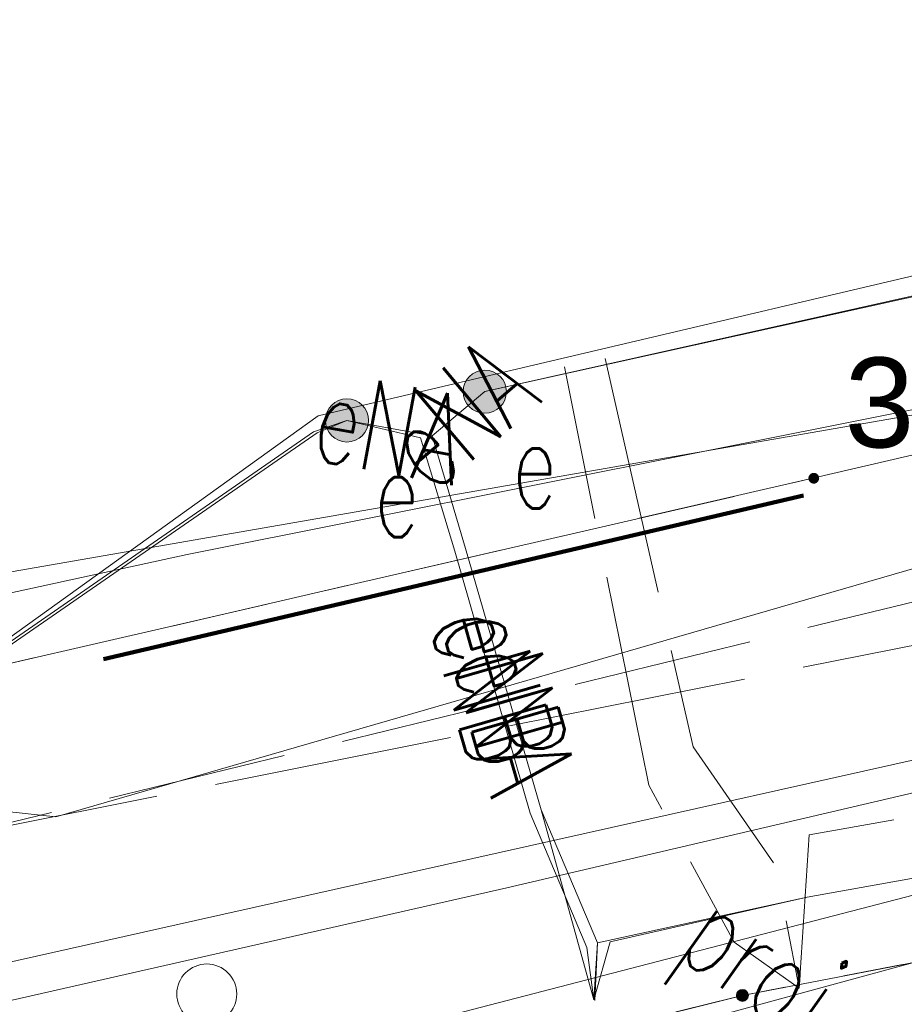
# Model space of a CAD drawing. Header units: metres. Extents: x 6567444 to 13135881, y 5574237 to 11149086.
# Tile 168 of 212: x 6567864.06 to 6567871.44, y 5574563.22 to 5574571.44. Entities that reach past the tile are written whole.
import ezdxf
from ezdxf.enums import TextEntityAlignment as Align

# ---------------------------------------------------------------- set-up
doc = ezdxf.new("R2010")
doc.units = ezdxf.units.M
for name, pattern in [('_MDCP$0$2.0_1.0', [3, 2, -1]), ('_MDCP$0$L_0_03', [1, 0.5, -0.5]), ('_MDCP$0$L_2_50', [2.5, 2, -0.5]), ('_MDCP$1$L_0_06', [2, 1.5, -0.5]), ('GE.I.6640.1.468.2024_MDCP_dodatkowe pomiary_12.03.2026$0$2.0_1.0', [3, 2, -1]), ('GE.I.6640.1.468.2024_MDCP_dodatkowe pomiary_12.03.2026$0$L_0_03', [1, 0.5, -0.5]), ('GE.I.6640.1.468.2024_MDCP_dodatkowe pomiary_12.03.2026$0$L_0_06', [2, 1.5, -0.5]), ('GE.I.6640.1.468.2024_MDCP_dodatkowe pomiary_12.03.2026$0$L_2_50', [2.5, 2, -0.5])]:
    doc.linetypes.add(name, pattern=pattern)
for name, color, linetype, lineweight in [('_MDCP$0$EGB_DzialkaEwidencyjna', 7, 'Continuous', 18), ('_MDCP$0$EGB_Klasouzytek', 92, 'Continuous', 18), ('_MDCP$0$EGB_KonturUzytkuGruntowego', 92, 'Continuous', 18), ('_MDCP$0$EGB_PunktGraniczny', 7, 'Continuous', 18), ('_MDCP$0$GES_InneUrzadzeniaTowarzyszace_P', 7, 'Continuous', 18), ('_MDCP$0$GES_PrzewodElektroenergetyczny', 1, 'Continuous', 18), ('_MDCP$0$GES_PrzewodElektroenergetyczny_Projektowany', 7, 'Continuous', 18), ('_MDCP$0$GES_PrzewodKanalizacyjny_Projektowany', 7, 'Continuous', 18), ('_MDCP$0$GES_PrzewodTelekomunikacyjny', 30, 'Continuous', 18), ('_MDCP$0$GES_UrzadzeniaSiecElektroenergetyczna_P', 7, 'Continuous', 18), ('_MDCP$0$OT_Komunikacja', 7, 'Continuous', 18), ('_MDCP$0$OTRS', 7, 'Continuous', 13), ('_MDCP$0$OTRS_O', 7, 'Continuous', 20), ('_MDCP$0$Z_ZAKRES', 214, 'Continuous', 90), ('_MDCP$1$GES_PrzewodWodociagowy', 5, 'Continuous', 18), ('GE.I.6640.1.468.2024_MDCP_dodatkowe pomiary_12.03.2026$0$EGB_DzialkaEwidencyjna', 7, 'Continuous', 18), ('GE.I.6640.1.468.2024_MDCP_dodatkowe pomiary_12.03.2026$0$EGB_Klasouzytek', 92, 'Continuous', 18), ('GE.I.6640.1.468.2024_MDCP_dodatkowe pomiary_12.03.2026$0$EGB_KonturUzytkuGruntowego', 92, 'Continuous', 18), ('GE.I.6640.1.468.2024_MDCP_dodatkowe pomiary_12.03.2026$0$EGB_PunktGraniczny', 7, 'Continuous', 18), ('GE.I.6640.1.468.2024_MDCP_dodatkowe pomiary_12.03.2026$0$GES_InneUrzadzeniaTowarzyszace_P', 7, 'Continuous', 18), ('GE.I.6640.1.468.2024_MDCP_dodatkowe pomiary_12.03.2026$0$GES_PrzewodElektroenergetyczny', 1, 'Continuous', 18), ('GE.I.6640.1.468.2024_MDCP_dodatkowe pomiary_12.03.2026$0$GES_PrzewodElektroenergetyczny_Projektowany', 7, 'Continuous', 18), ('GE.I.6640.1.468.2024_MDCP_dodatkowe pomiary_12.03.2026$0$GES_PrzewodKanalizacyjny_Projektowany', 7, 'Continuous', 18), ('GE.I.6640.1.468.2024_MDCP_dodatkowe pomiary_12.03.2026$0$GES_PrzewodTelekomunikacyjny', 30, 'Continuous', 18), ('GE.I.6640.1.468.2024_MDCP_dodatkowe pomiary_12.03.2026$0$GES_PrzewodWodociagowy', 5, 'Continuous', 18), ('GE.I.6640.1.468.2024_MDCP_dodatkowe pomiary_12.03.2026$0$GES_UrzadzeniaSiecElektroenergetyczna_P', 7, 'Continuous', 18), ('GE.I.6640.1.468.2024_MDCP_dodatkowe pomiary_12.03.2026$0$OT_Komunikacja', 7, 'Continuous', 18), ('GE.I.6640.1.468.2024_MDCP_dodatkowe pomiary_12.03.2026$0$OTRS', 7, 'Continuous', 13), ('GE.I.6640.1.468.2024_MDCP_dodatkowe pomiary_12.03.2026$0$OTRS_O', 7, 'Continuous', 20), ('GE.I.6640.1.468.2024_MDCP_dodatkowe pomiary_12.03.2026$0$Z_ZAKRES', 214, 'Continuous', 90)]:
    doc.layers.add(name, color=color, linetype=linetype, lineweight=lineweight)
doc.layers.add('FORMA - Arch 01 - PZT 1 Strefy', color=7, linetype='Continuous')
doc.styles.add('_MDCP$0$BDOT', font='arial.ttf', dxfattribs={"width": 0.9})
doc.styles.add('_MDCP$0$STANDARD', font='simplex.shx')
doc.styles.add('GE.I.6640.1.468.2024_MDCP_dodatkowe pomiary_12.03.2026$0$BDOT', font='arial.ttf', dxfattribs={"width": 0.9})
doc.styles.add('GE.I.6640.1.468.2024_MDCP_dodatkowe pomiary_12.03.2026$0$STANDARD', font='simplex.shx')

# ---------------------------------------------------------------- blocks, each defined once
blk = doc.blocks.new('_MDCP$0$L_0_02_2')
at = {"color": 0}
blk.add_point((0, 0), dxfattribs=at)
blk = doc.blocks.new('_MDCP$0$L_0_02_1')
at = {"color": 0}
blk.add_point((0, 0), dxfattribs=at)
blk = doc.blocks.new('_MDCP$0$EGPG_N')
at = {"linetype": 'Continuous', "lineweight": 13}
blk.add_hatch(color=0, dxfattribs=at).paths.add_polyline_path([(0, -0.1, 1), (0, 0.1, 1)])
at = {"color": 0, "linetype": 'Continuous', "lineweight": 13}
blk.add_circle((0, 0), 0.1, dxfattribs=at)
blk = doc.blocks.new('_MDCP$0$other_SUPW_O')
at = {"color": 0, "linetype": 'Continuous', "lineweight": 18}
blk.add_circle((0, 0), 0.5, dxfattribs=at)
blk = doc.blocks.new('_MDCP$0$other_SUEU')
at = {"linetype": 'Continuous', "lineweight": 18}
blk.add_hatch(color=0, dxfattribs=at).paths.add_polyline_path([(0, -0.361, 1), (0, 0.361, 1)])
at = {"color": 0, "linetype": 'Continuous', "lineweight": 18}
blk.add_circle((0, 0), 0.361, dxfattribs=at)
blk = doc.blocks.new('_MDCP$0$OTRS')
at = {"layer": '_MDCP$0$OTRS', "color": 0, "lineweight": -3, "const_width": 0.09}
blk.add_lwpolyline([(-0.045, 0, 1), (0.045, 0, 1)], format="xyb", close=True, dxfattribs=at)
at = {"layer": '_MDCP$0$OTRS_O', "color": 0, "style": '_MDCP$0$BDOT'}
blk.add_attdef('RZEDNA', (0.514, 0.515), '', height=1.5, dxfattribs=at)
blk = doc.blocks.new('_MDCP')
at = {"layer": '_MDCP$0$EGB_DzialkaEwidencyjna', "linetype": 'CONTINUOUS', "lineweight": 18}
for p, q in [((6567927.24, 5574590.43), (6567941.2675, 5574593.214)), ((6567844.36, 5574573.98), (6567927.24, 5574590.43)), ((6567870.09, 5574563.29), (6567937.22, 5574576.21)), ((6567937.22, 5574576.21), (6567953.2, 5574485.85)), ((6567848.19, 5574557.83), (6567844.36, 5574573.98)), ((6567921.55, 5574569.11), (6567849.51, 5574552.26)), ((6567946.41, 5574443.1), (6567921.55, 5574569.11)), ((6567848.19, 5574557.83), (6567870.09, 5574563.29)), ((6567870.09, 5574563.29), (6567848.19, 5574557.83)), ((6567849.51, 5574552.26), (6567848.19, 5574557.83)), ((6567953.2, 5574485.85), (6567954.34, 5574479.4)), ((6567954.34, 5574479.4), (6567964.63, 5574421.22)), ((6567945.87, 5574426.93), (6567946.41, 5574443.1)), ((6567941.78, 5574411.28), (6567945.87, 5574426.93)), ((6567964.63, 5574421.22), (6567961.98, 5574385.01)), ((6567926.87, 5574389.48), (6567941.78, 5574411.28)), ((6567903.73, 5574376.76), (6567926.87, 5574389.48)), ((6567961.98, 5574385.01), (6567940.38, 5574379.35)), ((6567940.38, 5574379.35), (6567927.03, 5574350.99)), ((6567864.17, 5574367.81), (6567903.73, 5574376.76)), ((6567869.98, 5574345.11), (6567864.17, 5574367.81)), ((6567921.32, 5574359.06), (6567869.98, 5574345.11)), ((6567923.464, 5574348.631), (6567921.32, 5574359.06)), ((6567927.03, 5574350.99), (6567923.464, 5574348.631))]:
    blk.add_line(p, q, dxfattribs=at)
at = {"layer": '_MDCP$0$EGB_Klasouzytek', "lineweight": 18}
for points in [[(6567944.0992, 5574577.571), (6567942.63, 5574577.28), (6567937.22, 5574576.21), (6567870.09, 5574563.29), (6567848.19, 5574557.83)], [(6567922.9888, 5574350.9425), (6567921.32, 5574359.06), (6567869.98, 5574345.11), (6567864.17, 5574367.81), (6567903.73, 5574376.76), (6567926.87, 5574389.48), (6567941.78, 5574411.28), (6567945.87, 5574426.93), (6567946.41, 5574443.1), (6567921.55, 5574569.11), (6567849.51, 5574552.26), (6567848.19, 5574557.83), (6567870.09, 5574563.29), (6567937.22, 5574576.21)]]:
    blk.add_lwpolyline(points, dxfattribs=at)
at = {"layer": '_MDCP$0$EGB_KonturUzytkuGruntowego', "linetype": '_MDCP$0$L_0_03', "lineweight": 18}
for points in [[(6567944.0992, 5574577.571), (6567942.63, 5574577.28), (6567937.22, 5574576.21), (6567870.09, 5574563.29), (6567848.19, 5574557.83), (6567841.64, 5574556.2), (6567819.81, 5574551.02), (6567814.7, 5574549.3), (6567811.96, 5574548.85), (6567810.34, 5574548.58), (6567809.02, 5574546.47), (6567805.83, 5574540.63), (6567799.4957, 5574570.5017)], [(6567922.9888, 5574350.9425), (6567921.32, 5574359.06), (6567869.98, 5574345.11), (6567864.17, 5574367.81), (6567903.73, 5574376.76), (6567926.87, 5574389.48), (6567941.78, 5574411.28), (6567945.87, 5574426.93), (6567946.41, 5574443.1), (6567921.55, 5574569.11), (6567849.51, 5574552.26), (6567848.19, 5574557.83), (6567870.09, 5574563.29), (6567937.22, 5574576.21), (6567953.2, 5574485.85)]]:
    blk.add_lwpolyline(points, dxfattribs=at)
at = {"layer": '_MDCP$0$EGB_PunktGraniczny'}
blk.add_point((6567870.09, 5574563.29), dxfattribs=at)
at = {"layer": '_MDCP$0$GES_PrzewodElektroenergetyczny', "color": 1, "linetype": 'Continuous', "lineweight": 18}
for points in [[(6567867.94, 5574568.33), (6567873.881, 5574569.658), (6567880.075, 5574570.908), (6567909.127, 5574576.204), (6567943.2222, 5574582.4161)], [(6567867.94, 5574568.33), (6567873.911, 5574569.652), (6567880.105, 5574570.902), (6567928.942, 5574579.805), (6567930.594, 5574580.106), (6567943.2236, 5574582.4084)], [(6567943.2542, 5574582.2391), (6567909.127, 5574576.204), (6567889.67, 5574572.763), (6567874.092, 5574569.903), (6567866.549, 5574568.127), (6567863.2, 5574565.721), (6567847.979, 5574563.389), (6567834.386, 5574560.54), (6567829.197, 5574557.801), (6567825.396, 5574554.557), (6567825.286, 5574554.465), (6567823.983, 5574553.351), (6567823.887, 5574553.328), (6567823.56, 5574553.266), (6567822.367, 5574553.026), (6567822.149, 5574553.016), (6567821.707, 5574552.996), (6567817.963, 5574552.826), (6567817.484, 5574552.804), (6567812.181, 5574552.562), (6567800.221, 5574552.715), (6567799.811, 5574552.733), (6567793.4995, 5574551.3928)], [(6567943.5781, 5574580.4498), (6567880.22, 5574567.52), (6567879.71, 5574566.23), (6567878.836, 5574565.386), (6567873.65, 5574564.68), (6567858.185, 5574560.669)], [(6567943.5781, 5574580.4498), (6567880.22, 5574567.52), (6567879.71, 5574566.23), (6567878.836, 5574565.386), (6567873.65, 5574564.68), (6567858.185, 5574560.669)], [(6567838.664, 5574557.463), (6567839.429, 5574557.634), (6567846.812, 5574559.385), (6567851.645, 5574560.446), (6567868.123, 5574564.188), (6567878.034, 5574566.506), (6567891.189, 5574569.42), (6567902.264, 5574571.789), (6567930.529, 5574577.195), (6567943.6914, 5574579.8241)], [(6567793.6545, 5574550.7114), (6567800.35, 5574552.06), (6567829.97, 5574558.57), (6567842.31, 5574561.39), (6567850.66, 5574562.54), (6567860.88, 5574565.16), (6567864.36, 5574564.78), (6567874.76, 5574567.79), (6567876.7, 5574569.8), (6567879.43, 5574570.97), (6567880.48, 5574571.46), (6567881.27, 5574571.67)], [(6567793.6536, 5574550.7153), (6567800.35, 5574552.06), (6567829.97, 5574558.57), (6567842.31, 5574561.39), (6567850.66, 5574562.54), (6567860.88, 5574565.16), (6567864.36, 5574564.78), (6567874.76, 5574567.79), (6567876.7, 5574569.8), (6567879.43, 5574570.97)], [(6567793.5064, 5574551.3624), (6567799.783, 5574552.712), (6567800.221, 5574552.715), (6567811.977, 5574552.47), (6567815.866, 5574552.65), (6567817.454, 5574552.724), (6567817.933, 5574552.746), (6567821.573, 5574552.914), (6567821.696, 5574552.936), (6567822.149, 5574553.016), (6567823.56, 5574553.266), (6567823.887, 5574553.328), (6567825.286, 5574554.465), (6567825.396, 5574554.557), (6567829.332, 5574557.775), (6567834.269, 5574560.409), (6567848.172, 5574563.348), (6567863.152, 5574565.67), (6567866.512, 5574567.994), (6567866.79, 5574568.09)], [(6567866.79, 5574568.09), (6567866.542, 5574567.987), (6567863.181, 5574565.664), (6567848.2, 5574563.341), (6567834.297, 5574560.402), (6567829.361, 5574557.768), (6567823.918, 5574553.318), (6567821.603, 5574552.908), (6567815.896, 5574552.644), (6567812.008, 5574552.464), (6567799.814, 5574552.707), (6567793.509, 5574551.3512)]]:
    blk.add_lwpolyline(points, dxfattribs=at)
at = {"layer": '_MDCP$0$GES_PrzewodElektroenergetyczny', "color": 1, "linetype": 'Continuous', "lineweight": 18, "flags": 128}
for points in [[(6567868.85, 5574563.254), (6567868.88, 5574563.73), (6567870.63, 5574564.11), (6567881.7, 5574566.09), (6567907.85, 5574570.96), (6567922.43, 5574574.08), (6567923.04, 5574574.68), (6567924.32, 5574574.08), (6567931.18, 5574575.48), (6567936.08, 5574576.61), (6567936.52, 5574576.27)], [(6567868.85, 5574563.254), (6567868.988, 5574563.738), (6567870.63, 5574564.11), (6567881.7, 5574566.09), (6567907.85, 5574570.96), (6567922.43, 5574574.08), (6567923.04, 5574574.68), (6567924.32, 5574574.08), (6567931.18, 5574575.48), (6567936.08, 5574576.61), (6567936.52, 5574576.27)], [(6567867.94, 5574568.33), (6567867.5, 5574567.96)], [(6567868.86, 5574563.248), (6567868.88, 5574563.73), (6567868.41, 5574564.84), (6567867.78, 5574567.02), (6567867.5, 5574567.96), (6567867.94, 5574568.33)], [(6567866.79, 5574568.09), (6567867.5, 5574567.96)], [(6567868.85, 5574563.254), (6567868.791, 5574563.69), (6567868.319, 5574564.812), (6567867.69, 5574566.997), (6567867.405, 5574567.944), (6567866.79, 5574568.09)], [(6567867.5, 5574567.96), (6567867.78, 5574567.02), (6567868.41, 5574564.84), (6567868.85, 5574563.254)]]:
    blk.add_lwpolyline(points, dxfattribs=at)
at = {"layer": '_MDCP$0$GES_PrzewodElektroenergetyczny_Projektowany', "color": 1, "linetype": '_MDCP$0$L_2_50', "lineweight": 18}
blk.add_lwpolyline([(6567943.4121, 5574581.367), (6567943.17, 5574581.32), (6567913.09, 5574576.12), (6567888.01, 5574572.01), (6567877.14, 5574569.91), (6567875.36, 5574567.7), (6567875.01, 5574566.91), (6567863.39, 5574564.59), (6567846.75, 5574561.93), (6567839.02, 5574560.65), (6567829.79, 5574558.45), (6567816.07, 5574555.81), (6567793.4535, 5574551.5948)], dxfattribs=at)
at = {"layer": '_MDCP$0$GES_PrzewodElektroenergetyczny_Projektowany', "color": 1, "linetype": '_MDCP$0$L_2_50', "lineweight": 18, "flags": 128}
for points in [[(6567870.5648, 5574563.351), (6567870.6465, 5574564.6292), (6567878.4747, 5574566.0161), (6567879.0264, 5574567.2433), (6567881.5566, 5574567.3722), (6567883.4058, 5574567.4955), (6567885.9022, 5574567.9578), (6567892.6517, 5574569.3446), (6567901.3428, 5574570.9781), (6567915.5506, 5574573.5669), (6567920.1736, 5574574.4299), (6567923.348, 5574574.7381), (6567925.6903, 5574575.7243), (6567934.2581, 5574577.2036), (6567936.1998, 5574577.3886), (6567936.5871, 5574576.24)], [(6567868.9443, 5574568.6059), (6567869.6785, 5574565.3661), (6567870.3684, 5574564.3704), (6567870.5648, 5574563.351), (6567870.0224, 5574563.7345), (6567869.3085, 5574565.0446), (6567868.6045, 5574568.5369)]]:
    blk.add_lwpolyline(points, dxfattribs=at)
at = {"layer": '_MDCP$0$GES_PrzewodKanalizacyjny_Projektowany', "color": 36, "linetype": '_MDCP$1$L_0_06', "lineweight": 18}
blk.add_lwpolyline([(6567802.8974, 5574571.1415), (6567804.15, 5574570.77), (6567822.57, 5574570.72), (6567823.94, 5574565.73), (6567834.83, 5574555.79), (6567851.21, 5574561.61), (6567874.07, 5574567.2), (6567898.27, 5574572.78), (6567918.59, 5574577.15), (6567936.88, 5574581.42)], dxfattribs=at)
at = {"layer": '_MDCP$0$GES_PrzewodTelekomunikacyjny', "color": 30, "linetype": 'Continuous', "lineweight": 18, "flags": 128}
for points in [[(6567840.706, 5574576.993), (6567841.33, 5574573.551), (6567843.613, 5574563.28), (6567869.778, 5574567.833), (6567886.856, 5574570.805)], [(6567928.387, 5574576.441), (6567874.808, 5574565.99), (6567865.525, 5574563.914)], [(6567882.791, 5574570.432), (6567869.778, 5574567.833), (6567865.456, 5574566.97)], [(6567865.456, 5574566.97), (6567845.352, 5574562.592)], [(6567865.525, 5574563.914), (6567846.919, 5574559.742), (6567823.059, 5574554.673), (6567819.6, 5574553.938)]]:
    blk.add_lwpolyline(points, dxfattribs=at)
at = {"layer": '_MDCP$0$OT_Komunikacja', "color": 7, "linetype": '_MDCP$1$L_0_06', "lineweight": 18}
blk.add_lwpolyline([(6567940.636, 5574584.001), (6567918.52, 5574578.59), (6567905.44, 5574575.72), (6567900.9, 5574574.64), (6567885.44, 5574571.03), (6567870.69, 5574567.61), (6567854.92, 5574563.97)], dxfattribs=at)
at = {"layer": '_MDCP$0$OT_Komunikacja', "color": 7, "linetype": '_MDCP$1$L_0_06', "lineweight": 18, "flags": 128}
blk.add_lwpolyline([(6567854.92, 5574563.97), (6567870.69, 5574567.61), (6567885.44, 5574571.03), (6567900.9, 5574574.64), (6567905.44, 5574575.72), (6567905.03, 5574575.37), (6567904.95, 5574574.89), (6567905.13, 5574574.52), (6567905.5, 5574574.28), (6567908.58, 5574572.61), (6567907.32, 5574570.28), (6567878.36, 5574563.51), (6567857.08, 5574558.64), (6567851, 5574562.82), (6567850.42, 5574563.07)], close=True, dxfattribs=at)
at = {"layer": '_MDCP$0$Z_ZAKRES', "linetype": '_MDCP$0$2.0_1.0', "lineweight": 140, "ltscale": 3}
blk.add_lwpolyline([(6567820.4066, 5574555.7194), (6567847.2319, 5574561.9971), (6567929.3564, 5574581.2058), (6567956.4427, 5574443.9114), (6567955.8272, 5574425.4811), (6567951.0155, 5574407.0696), (6567933.7775, 5574381.8658), (6567907.3117, 5574367.3176), (6567855.7392, 5574355.6499), (6567852.5819, 5574378.7472), (6567848.1054, 5574411.5719), (6567841.6932, 5574438.9942), (6567818.9458, 5574517.2526)], close=True, dxfattribs=at)
at = {"layer": '_MDCP$1$GES_PrzewodWodociagowy', "color": 5, "linetype": 'Continuous', "lineweight": 18}
blk.add_lwpolyline([(6567933.69, 5574572.61), (6567933.06, 5574572.59), (6567924.48, 5574571.48), (6567923.42, 5574572.32), (6567920.04, 5574574.98), (6567915.01, 5574574.28), (6567879.77, 5574567.11), (6567879.07, 5574566.99), (6567878.14, 5574565.37), (6567860.87, 5574560.66), (6567855.39, 5574559.03), (6567839.4, 5574555.34), (6567836.94, 5574551.59), (6567834.92, 5574548.08), (6567832.61, 5574544.04), (6567830.53, 5574540.71), (6567827.89, 5574537.03), (6567830.01, 5574517.51), (6567828.46, 5574517.24), (6567802.5879, 5574511.4492)], dxfattribs=at)
at = {"layer": '_MDCP$0$EGB_DzialkaEwidencyjna', "linetype": 'Continuous', "xscale": 0.5, "yscale": 0.5, "zscale": 0.5}
for name, rotation in [('_MDCP$0$L_0_02_2', 194), ('_MDCP$0$L_0_02_1', 10.89), ('_MDCP$0$L_0_02_1', 194), ('_MDCP$0$L_0_02_2', 10.89)]:
    blk.add_blockref(name, (6567870.09, 5574563.29), dxfattribs=dict(at, rotation=rotation))
at = {"layer": '_MDCP$0$EGB_PunktGraniczny', "linetype": 'Continuous', "xscale": 0.5, "yscale": 0.5, "zscale": 0.5}
blk.add_blockref('_MDCP$0$EGPG_N', (6567870.09, 5574563.29), dxfattribs=at)
at = {"layer": '_MDCP$0$GES_InneUrzadzeniaTowarzyszace_P', "linetype": 'Continuous', "xscale": 0.5, "yscale": 0.5, "zscale": 0.5}
blk.add_blockref('_MDCP$0$other_SUPW_O', (6567865.62, 5574563.302), dxfattribs=at)
at = {"layer": '_MDCP$0$GES_UrzadzeniaSiecElektroenergetyczna_P', "color": 1, "linetype": 'Continuous', "xscale": 0.5, "yscale": 0.5, "zscale": 0.5}
for p in [(6567867.94, 5574568.33), (6567866.79, 5574568.09)]:
    blk.add_blockref('_MDCP$0$other_SUEU', p, dxfattribs=at)
at = {"layer": '_MDCP$0$OTRS', "xscale": 0.5, "yscale": 0.5, "zscale": 0.5}
blk.add_blockref('_MDCP$0$OTRS', (6567870.686, 5574567.607, 304.246), dxfattribs=at).add_auto_attribs({'RZEDNA': '304.25'})
at = {"layer": '_MDCP$0$GES_PrzewodElektroenergetyczny', "color": 1, "lineweight": 15, "style": '_MDCP$0$STANDARD', "width": 0.66}
for s, rotation, p in [('eNA', -319.9, (6567867.72, 5574568.145)), ('eNA', -10.4, (6567867.145, 5574568.025)), ('eNB', -73.9, (6567868.0095, 5574565.8871)), ('eNB', -73.9, (6567868.1133, 5574565.8665)), ('eNA', -73.9, (6567868.1873, 5574565.6105))]:
    blk.add_text(s, height=0.75, rotation=rotation, dxfattribs=at).set_placement(p, align=Align.MIDDLE_CENTER)
at = {"layer": '_MDCP$0$GES_PrzewodElektroenergetyczny_Projektowany', "color": 1, "lineweight": 15, "style": '_MDCP$0$STANDARD', "width": 0.66}
blk.add_text('proj.e', height=0.75, rotation=-35.3, dxfattribs=at).set_placement((6567870.5046, 5574563.3935), align=Align.MIDDLE_CENTER)
at = {"layer": '_MDCP$0$GES_UrzadzeniaSiecElektroenergetyczna_P', "color": 1, "lineweight": 15, "style": '_MDCP$0$STANDARD', "width": 0.66}
for p in [(6567868.165, 5574568.105), (6567867.015, 5574567.865)]:
    blk.add_text('e', height=0.75, rotation=-360, dxfattribs=at).set_placement(p, align=Align.TOP_LEFT)
blk = doc.blocks.new('GE.I.6640.1.468.2024_MDCP_dodatkowe pomiary_12.03.2026$0$L_0_02_2')
at = {"color": 0}
blk.add_point((0, 0), dxfattribs=at)
blk = doc.blocks.new('GE.I.6640.1.468.2024_MDCP_dodatkowe pomiary_12.03.2026$0$L_0_02_1')
at = {"color": 0}
blk.add_point((0, 0), dxfattribs=at)
blk = doc.blocks.new('GE.I.6640.1.468.2024_MDCP_dodatkowe pomiary_12.03.2026$0$EGPG_N')
at = {"linetype": 'Continuous', "lineweight": 13}
blk.add_hatch(color=0, dxfattribs=at).paths.add_polyline_path([(0, -0.1, 1), (0, 0.1, 1)])
at = {"color": 0, "linetype": 'Continuous', "lineweight": 13}
blk.add_circle((0, 0), 0.1, dxfattribs=at)
blk = doc.blocks.new('GE.I.6640.1.468.2024_MDCP_dodatkowe pomiary_12.03.2026$0$other_SUPW_O')
at = {"color": 0, "linetype": 'Continuous', "lineweight": 18}
blk.add_circle((0, 0), 0.5, dxfattribs=at)
blk = doc.blocks.new('GE.I.6640.1.468.2024_MDCP_dodatkowe pomiary_12.03.2026$0$other_SUEU')
at = {"linetype": 'Continuous', "lineweight": 18}
blk.add_hatch(color=0, dxfattribs=at).paths.add_polyline_path([(0, -0.361, 1), (0, 0.361, 1)])
at = {"color": 0, "linetype": 'Continuous', "lineweight": 18}
blk.add_circle((0, 0), 0.361, dxfattribs=at)
blk = doc.blocks.new('GE.I.6640.1.468.2024_MDCP_dodatkowe pomiary_12.03.2026$0$OTRS')
at = {"layer": 'GE.I.6640.1.468.2024_MDCP_dodatkowe pomiary_12.03.2026$0$OTRS', "color": 0, "lineweight": -3, "const_width": 0.09}
blk.add_lwpolyline([(-0.045, 0, 1), (0.045, 0, 1)], format="xyb", close=True, dxfattribs=at)
at = {"layer": 'GE.I.6640.1.468.2024_MDCP_dodatkowe pomiary_12.03.2026$0$OTRS_O', "color": 0, "style": 'GE.I.6640.1.468.2024_MDCP_dodatkowe pomiary_12.03.2026$0$BDOT'}
blk.add_attdef('RZEDNA', (0.514, 0.515), '', height=1.5, dxfattribs=at)
blk = doc.blocks.new('GE.I.6640.1.468.2024_MDCP_dodatkowe pomiary_12.03.2026')
at = {"layer": 'GE.I.6640.1.468.2024_MDCP_dodatkowe pomiary_12.03.2026$0$EGB_DzialkaEwidencyjna', "linetype": 'CONTINUOUS', "lineweight": 18}
for p, q in [((6567927.24, 5574590.43), (6567941.2675, 5574593.214)), ((6567844.36, 5574573.98), (6567927.24, 5574590.43)), ((6567870.09, 5574563.29), (6567937.22, 5574576.21)), ((6567937.22, 5574576.21), (6567953.2, 5574485.85)), ((6567848.19, 5574557.83), (6567844.36, 5574573.98)), ((6567921.55, 5574569.11), (6567849.51, 5574552.26)), ((6567946.41, 5574443.1), (6567921.55, 5574569.11)), ((6567848.19, 5574557.83), (6567870.09, 5574563.29)), ((6567870.09, 5574563.29), (6567848.19, 5574557.83)), ((6567849.51, 5574552.26), (6567848.19, 5574557.83)), ((6567953.2, 5574485.85), (6567954.34, 5574479.4)), ((6567954.34, 5574479.4), (6567964.63, 5574421.22)), ((6567945.87, 5574426.93), (6567946.41, 5574443.1)), ((6567941.78, 5574411.28), (6567945.87, 5574426.93)), ((6567964.63, 5574421.22), (6567961.98, 5574385.01)), ((6567926.87, 5574389.48), (6567941.78, 5574411.28)), ((6567903.73, 5574376.76), (6567926.87, 5574389.48)), ((6567961.98, 5574385.01), (6567940.38, 5574379.35)), ((6567940.38, 5574379.35), (6567927.03, 5574350.99)), ((6567864.17, 5574367.81), (6567903.73, 5574376.76)), ((6567869.98, 5574345.11), (6567864.17, 5574367.81)), ((6567921.32, 5574359.06), (6567869.98, 5574345.11)), ((6567923.464, 5574348.631), (6567921.32, 5574359.06)), ((6567927.03, 5574350.99), (6567923.464, 5574348.631))]:
    blk.add_line(p, q, dxfattribs=at)
at = {"layer": 'GE.I.6640.1.468.2024_MDCP_dodatkowe pomiary_12.03.2026$0$EGB_Klasouzytek', "lineweight": 18}
for points in [[(6567944.0992, 5574577.571), (6567942.63, 5574577.28), (6567937.22, 5574576.21), (6567870.09, 5574563.29), (6567848.19, 5574557.83)], [(6567922.9888, 5574350.9425), (6567921.32, 5574359.06), (6567869.98, 5574345.11), (6567864.17, 5574367.81), (6567903.73, 5574376.76), (6567926.87, 5574389.48), (6567941.78, 5574411.28), (6567945.87, 5574426.93), (6567946.41, 5574443.1), (6567921.55, 5574569.11), (6567849.51, 5574552.26), (6567848.19, 5574557.83), (6567870.09, 5574563.29), (6567937.22, 5574576.21)]]:
    blk.add_lwpolyline(points, dxfattribs=at)
at = {"layer": 'GE.I.6640.1.468.2024_MDCP_dodatkowe pomiary_12.03.2026$0$EGB_KonturUzytkuGruntowego', "linetype": 'GE.I.6640.1.468.2024_MDCP_dodatkowe pomiary_12.03.2026$0$L_0_03', "lineweight": 18}
for points in [[(6567944.0992, 5574577.571), (6567942.63, 5574577.28), (6567937.22, 5574576.21), (6567870.09, 5574563.29), (6567848.19, 5574557.83), (6567841.64, 5574556.2), (6567819.81, 5574551.02), (6567814.7, 5574549.3), (6567811.96, 5574548.85), (6567810.34, 5574548.58), (6567809.02, 5574546.47), (6567805.83, 5574540.63), (6567799.4957, 5574570.5017)], [(6567922.9888, 5574350.9425), (6567921.32, 5574359.06), (6567869.98, 5574345.11), (6567864.17, 5574367.81), (6567903.73, 5574376.76), (6567926.87, 5574389.48), (6567941.78, 5574411.28), (6567945.87, 5574426.93), (6567946.41, 5574443.1), (6567921.55, 5574569.11), (6567849.51, 5574552.26), (6567848.19, 5574557.83), (6567870.09, 5574563.29), (6567937.22, 5574576.21), (6567953.2, 5574485.85)]]:
    blk.add_lwpolyline(points, dxfattribs=at)
at = {"layer": 'GE.I.6640.1.468.2024_MDCP_dodatkowe pomiary_12.03.2026$0$EGB_PunktGraniczny'}
blk.add_point((6567870.09, 5574563.29), dxfattribs=at)
at = {"layer": 'GE.I.6640.1.468.2024_MDCP_dodatkowe pomiary_12.03.2026$0$GES_PrzewodElektroenergetyczny', "color": 1, "linetype": 'Continuous', "lineweight": 18}
for points in [[(6567867.94, 5574568.33), (6567873.881, 5574569.658), (6567880.075, 5574570.908), (6567909.127, 5574576.204), (6567943.2222, 5574582.4161)], [(6567867.94, 5574568.33), (6567873.911, 5574569.652), (6567880.105, 5574570.902), (6567928.942, 5574579.805), (6567930.594, 5574580.106), (6567943.2236, 5574582.4084)], [(6567943.2542, 5574582.2391), (6567909.127, 5574576.204), (6567889.67, 5574572.763), (6567874.092, 5574569.903), (6567866.549, 5574568.127), (6567863.2, 5574565.721), (6567847.979, 5574563.389), (6567834.386, 5574560.54), (6567829.197, 5574557.801), (6567825.396, 5574554.557), (6567825.286, 5574554.465), (6567823.983, 5574553.351), (6567823.887, 5574553.328), (6567823.56, 5574553.266), (6567822.367, 5574553.026), (6567822.149, 5574553.016), (6567821.707, 5574552.996), (6567817.963, 5574552.826), (6567817.484, 5574552.804), (6567812.181, 5574552.562), (6567800.221, 5574552.715), (6567799.811, 5574552.733), (6567793.4995, 5574551.3928)], [(6567943.5781, 5574580.4498), (6567880.22, 5574567.52), (6567879.71, 5574566.23), (6567878.836, 5574565.386), (6567873.65, 5574564.68), (6567858.185, 5574560.669)], [(6567943.5781, 5574580.4498), (6567880.22, 5574567.52), (6567879.71, 5574566.23), (6567878.836, 5574565.386), (6567873.65, 5574564.68), (6567858.185, 5574560.669)], [(6567838.664, 5574557.463), (6567839.429, 5574557.634), (6567846.812, 5574559.385), (6567851.645, 5574560.446), (6567868.123, 5574564.188), (6567878.034, 5574566.506), (6567891.189, 5574569.42), (6567902.264, 5574571.789), (6567930.529, 5574577.195), (6567943.6914, 5574579.8241)], [(6567793.6545, 5574550.7114), (6567800.35, 5574552.06), (6567829.97, 5574558.57), (6567842.31, 5574561.39), (6567850.66, 5574562.54), (6567860.88, 5574565.16), (6567864.36, 5574564.78), (6567874.76, 5574567.79), (6567876.7, 5574569.8), (6567879.43, 5574570.97), (6567880.48, 5574571.46), (6567881.27, 5574571.67)], [(6567793.6536, 5574550.7153), (6567800.35, 5574552.06), (6567829.97, 5574558.57), (6567842.31, 5574561.39), (6567850.66, 5574562.54), (6567860.88, 5574565.16), (6567864.36, 5574564.78), (6567874.76, 5574567.79), (6567876.7, 5574569.8), (6567879.43, 5574570.97)], [(6567793.5064, 5574551.3624), (6567799.783, 5574552.712), (6567800.221, 5574552.715), (6567811.977, 5574552.47), (6567815.866, 5574552.65), (6567817.454, 5574552.724), (6567817.933, 5574552.746), (6567821.573, 5574552.914), (6567821.696, 5574552.936), (6567822.149, 5574553.016), (6567823.56, 5574553.266), (6567823.887, 5574553.328), (6567825.286, 5574554.465), (6567825.396, 5574554.557), (6567829.332, 5574557.775), (6567834.269, 5574560.409), (6567848.172, 5574563.348), (6567863.152, 5574565.67), (6567866.512, 5574567.994), (6567866.79, 5574568.09)], [(6567866.79, 5574568.09), (6567866.542, 5574567.987), (6567863.181, 5574565.664), (6567848.2, 5574563.341), (6567834.297, 5574560.402), (6567829.361, 5574557.768), (6567823.918, 5574553.318), (6567821.603, 5574552.908), (6567815.896, 5574552.644), (6567812.008, 5574552.464), (6567799.814, 5574552.707), (6567793.509, 5574551.3512)]]:
    blk.add_lwpolyline(points, dxfattribs=at)
at = {"layer": 'GE.I.6640.1.468.2024_MDCP_dodatkowe pomiary_12.03.2026$0$GES_PrzewodElektroenergetyczny', "color": 1, "linetype": 'Continuous', "lineweight": 18, "flags": 128}
for points in [[(6567868.85, 5574563.254), (6567868.88, 5574563.73), (6567870.63, 5574564.11), (6567881.7, 5574566.09), (6567907.85, 5574570.96), (6567922.43, 5574574.08), (6567923.04, 5574574.68), (6567924.32, 5574574.08), (6567931.18, 5574575.48), (6567936.08, 5574576.61), (6567936.52, 5574576.27)], [(6567868.85, 5574563.254), (6567868.988, 5574563.738), (6567870.63, 5574564.11), (6567881.7, 5574566.09), (6567907.85, 5574570.96), (6567922.43, 5574574.08), (6567923.04, 5574574.68), (6567924.32, 5574574.08), (6567931.18, 5574575.48), (6567936.08, 5574576.61), (6567936.52, 5574576.27)], [(6567867.94, 5574568.33), (6567867.5, 5574567.96)], [(6567868.86, 5574563.248), (6567868.88, 5574563.73), (6567868.41, 5574564.84), (6567867.78, 5574567.02), (6567867.5, 5574567.96), (6567867.94, 5574568.33)], [(6567866.79, 5574568.09), (6567867.5, 5574567.96)], [(6567868.85, 5574563.254), (6567868.791, 5574563.69), (6567868.319, 5574564.812), (6567867.69, 5574566.997), (6567867.405, 5574567.944), (6567866.79, 5574568.09)], [(6567867.5, 5574567.96), (6567867.78, 5574567.02), (6567868.41, 5574564.84), (6567868.85, 5574563.254)]]:
    blk.add_lwpolyline(points, dxfattribs=at)
at = {"layer": 'GE.I.6640.1.468.2024_MDCP_dodatkowe pomiary_12.03.2026$0$GES_PrzewodElektroenergetyczny_Projektowany', "color": 1, "linetype": 'GE.I.6640.1.468.2024_MDCP_dodatkowe pomiary_12.03.2026$0$L_2_50', "lineweight": 18}
blk.add_lwpolyline([(6567943.4121, 5574581.367), (6567943.17, 5574581.32), (6567913.09, 5574576.12), (6567888.01, 5574572.01), (6567877.14, 5574569.91), (6567875.36, 5574567.7), (6567875.01, 5574566.91), (6567863.39, 5574564.59), (6567846.75, 5574561.93), (6567839.02, 5574560.65), (6567829.79, 5574558.45), (6567816.07, 5574555.81), (6567793.4535, 5574551.5948)], dxfattribs=at)
at = {"layer": 'GE.I.6640.1.468.2024_MDCP_dodatkowe pomiary_12.03.2026$0$GES_PrzewodElektroenergetyczny_Projektowany', "color": 1, "linetype": 'GE.I.6640.1.468.2024_MDCP_dodatkowe pomiary_12.03.2026$0$L_2_50', "lineweight": 18, "flags": 128}
for points in [[(6567870.5648, 5574563.351), (6567870.6465, 5574564.6292), (6567878.4747, 5574566.0161), (6567879.0264, 5574567.2433), (6567881.5566, 5574567.3722), (6567883.4058, 5574567.4955), (6567885.9022, 5574567.9578), (6567892.6517, 5574569.3446), (6567901.3428, 5574570.9781), (6567915.5506, 5574573.5669), (6567920.1736, 5574574.4299), (6567923.348, 5574574.7381), (6567925.6903, 5574575.7243), (6567934.2581, 5574577.2036), (6567936.1998, 5574577.3886), (6567936.5871, 5574576.24)], [(6567868.9443, 5574568.6059), (6567869.6785, 5574565.3661), (6567870.3684, 5574564.3704), (6567870.5648, 5574563.351), (6567870.0224, 5574563.7345), (6567869.3085, 5574565.0446), (6567868.6045, 5574568.5369)]]:
    blk.add_lwpolyline(points, dxfattribs=at)
at = {"layer": 'GE.I.6640.1.468.2024_MDCP_dodatkowe pomiary_12.03.2026$0$GES_PrzewodKanalizacyjny_Projektowany', "color": 36, "linetype": 'GE.I.6640.1.468.2024_MDCP_dodatkowe pomiary_12.03.2026$0$L_0_06', "lineweight": 18}
blk.add_lwpolyline([(6567802.8974, 5574571.1415), (6567804.15, 5574570.77), (6567822.57, 5574570.72), (6567823.94, 5574565.73), (6567834.83, 5574555.79), (6567851.21, 5574561.61), (6567874.07, 5574567.2), (6567898.27, 5574572.78), (6567918.59, 5574577.15), (6567936.88, 5574581.42)], dxfattribs=at)
at = {"layer": 'GE.I.6640.1.468.2024_MDCP_dodatkowe pomiary_12.03.2026$0$GES_PrzewodTelekomunikacyjny', "color": 30, "linetype": 'Continuous', "lineweight": 18, "flags": 128}
for points in [[(6567840.706, 5574576.993), (6567841.33, 5574573.551), (6567843.613, 5574563.28), (6567869.778, 5574567.833), (6567886.856, 5574570.805)], [(6567928.387, 5574576.441), (6567874.808, 5574565.99), (6567865.525, 5574563.914)], [(6567882.791, 5574570.432), (6567869.778, 5574567.833), (6567865.456, 5574566.97)], [(6567865.456, 5574566.97), (6567845.352, 5574562.592)], [(6567865.525, 5574563.914), (6567846.919, 5574559.742), (6567823.059, 5574554.673), (6567819.6, 5574553.938)]]:
    blk.add_lwpolyline(points, dxfattribs=at)
at = {"layer": 'GE.I.6640.1.468.2024_MDCP_dodatkowe pomiary_12.03.2026$0$GES_PrzewodWodociagowy', "color": 5, "linetype": 'Continuous', "lineweight": 18}
blk.add_lwpolyline([(6567933.69, 5574572.61), (6567933.06, 5574572.59), (6567924.48, 5574571.48), (6567923.42, 5574572.32), (6567920.04, 5574574.98), (6567915.01, 5574574.28), (6567879.77, 5574567.11), (6567879.07, 5574566.99), (6567878.14, 5574565.37), (6567860.87, 5574560.66), (6567855.39, 5574559.03), (6567839.4, 5574555.34), (6567836.94, 5574551.59), (6567834.92, 5574548.08), (6567832.61, 5574544.04), (6567830.53, 5574540.71), (6567827.89, 5574537.03), (6567830.01, 5574517.51), (6567828.46, 5574517.24), (6567802.5879, 5574511.4492)], dxfattribs=at)
at = {"layer": 'GE.I.6640.1.468.2024_MDCP_dodatkowe pomiary_12.03.2026$0$OT_Komunikacja', "color": 7, "linetype": 'GE.I.6640.1.468.2024_MDCP_dodatkowe pomiary_12.03.2026$0$L_0_06', "lineweight": 18}
blk.add_lwpolyline([(6567940.636, 5574584.001), (6567918.52, 5574578.59), (6567905.44, 5574575.72), (6567900.9, 5574574.64), (6567885.44, 5574571.03), (6567870.69, 5574567.61), (6567854.92, 5574563.97)], dxfattribs=at)
at = {"layer": 'GE.I.6640.1.468.2024_MDCP_dodatkowe pomiary_12.03.2026$0$OT_Komunikacja', "color": 7, "linetype": 'GE.I.6640.1.468.2024_MDCP_dodatkowe pomiary_12.03.2026$0$L_0_06', "lineweight": 18, "flags": 128}
blk.add_lwpolyline([(6567854.92, 5574563.97), (6567870.69, 5574567.61), (6567885.44, 5574571.03), (6567900.9, 5574574.64), (6567905.44, 5574575.72), (6567905.03, 5574575.37), (6567904.95, 5574574.89), (6567905.13, 5574574.52), (6567905.5, 5574574.28), (6567908.58, 5574572.61), (6567907.32, 5574570.28), (6567878.36, 5574563.51), (6567857.08, 5574558.64), (6567851, 5574562.82), (6567850.42, 5574563.07)], close=True, dxfattribs=at)
at = {"layer": 'GE.I.6640.1.468.2024_MDCP_dodatkowe pomiary_12.03.2026$0$Z_ZAKRES', "linetype": 'GE.I.6640.1.468.2024_MDCP_dodatkowe pomiary_12.03.2026$0$2.0_1.0', "lineweight": 140, "ltscale": 3}
blk.add_lwpolyline([(6567820.4066, 5574555.7194), (6567847.2319, 5574561.9971), (6567929.3564, 5574581.2058), (6567956.4427, 5574443.9114), (6567955.8272, 5574425.4811), (6567951.0155, 5574407.0696), (6567933.7775, 5574381.8658), (6567907.3117, 5574367.3176), (6567855.7392, 5574355.6499), (6567852.5819, 5574378.7472), (6567848.1054, 5574411.5719), (6567841.6932, 5574438.9942), (6567818.9458, 5574517.2526)], close=True, dxfattribs=at)
at = {"layer": 'GE.I.6640.1.468.2024_MDCP_dodatkowe pomiary_12.03.2026$0$EGB_DzialkaEwidencyjna', "linetype": 'Continuous', "xscale": 0.5, "yscale": 0.5, "zscale": 0.5}
for name, rotation in [('GE.I.6640.1.468.2024_MDCP_dodatkowe pomiary_12.03.2026$0$L_0_02_2', 194), ('GE.I.6640.1.468.2024_MDCP_dodatkowe pomiary_12.03.2026$0$L_0_02_1', 10.89), ('GE.I.6640.1.468.2024_MDCP_dodatkowe pomiary_12.03.2026$0$L_0_02_1', 194), ('GE.I.6640.1.468.2024_MDCP_dodatkowe pomiary_12.03.2026$0$L_0_02_2', 10.89)]:
    blk.add_blockref(name, (6567870.09, 5574563.29), dxfattribs=dict(at, rotation=rotation))
at = {"layer": 'GE.I.6640.1.468.2024_MDCP_dodatkowe pomiary_12.03.2026$0$EGB_PunktGraniczny', "linetype": 'Continuous', "xscale": 0.5, "yscale": 0.5, "zscale": 0.5}
blk.add_blockref('GE.I.6640.1.468.2024_MDCP_dodatkowe pomiary_12.03.2026$0$EGPG_N', (6567870.09, 5574563.29), dxfattribs=at)
at = {"layer": 'GE.I.6640.1.468.2024_MDCP_dodatkowe pomiary_12.03.2026$0$GES_InneUrzadzeniaTowarzyszace_P', "linetype": 'Continuous', "xscale": 0.5, "yscale": 0.5, "zscale": 0.5}
blk.add_blockref('GE.I.6640.1.468.2024_MDCP_dodatkowe pomiary_12.03.2026$0$other_SUPW_O', (6567865.62, 5574563.302), dxfattribs=at)
at = {"layer": 'GE.I.6640.1.468.2024_MDCP_dodatkowe pomiary_12.03.2026$0$GES_UrzadzeniaSiecElektroenergetyczna_P', "color": 1, "linetype": 'Continuous', "xscale": 0.5, "yscale": 0.5, "zscale": 0.5}
for p in [(6567867.94, 5574568.33), (6567866.79, 5574568.09)]:
    blk.add_blockref('GE.I.6640.1.468.2024_MDCP_dodatkowe pomiary_12.03.2026$0$other_SUEU', p, dxfattribs=at)
at = {"layer": 'GE.I.6640.1.468.2024_MDCP_dodatkowe pomiary_12.03.2026$0$OTRS', "xscale": 0.5, "yscale": 0.5, "zscale": 0.5}
blk.add_blockref('GE.I.6640.1.468.2024_MDCP_dodatkowe pomiary_12.03.2026$0$OTRS', (6567870.686, 5574567.607, 304.246), dxfattribs=at).add_auto_attribs({'RZEDNA': '304.25'})
at = {"layer": 'GE.I.6640.1.468.2024_MDCP_dodatkowe pomiary_12.03.2026$0$GES_PrzewodElektroenergetyczny', "color": 1, "lineweight": 15, "style": 'GE.I.6640.1.468.2024_MDCP_dodatkowe pomiary_12.03.2026$0$STANDARD', "width": 0.66}
for s, rotation, p in [('eNA', -319.9, (6567867.72, 5574568.145)), ('eNA', -10.4, (6567867.145, 5574568.025)), ('eNB', -73.9, (6567868.0095, 5574565.8871)), ('eNB', -73.9, (6567868.1133, 5574565.8665)), ('eNA', -73.9, (6567868.1873, 5574565.6105))]:
    blk.add_text(s, height=0.75, rotation=rotation, dxfattribs=at).set_placement(p, align=Align.MIDDLE_CENTER)
at = {"layer": 'GE.I.6640.1.468.2024_MDCP_dodatkowe pomiary_12.03.2026$0$GES_PrzewodElektroenergetyczny_Projektowany', "color": 1, "lineweight": 15, "style": 'GE.I.6640.1.468.2024_MDCP_dodatkowe pomiary_12.03.2026$0$STANDARD', "width": 0.66}
blk.add_text('proj.e', height=0.75, rotation=-35.3, dxfattribs=at).set_placement((6567870.5046, 5574563.3935), align=Align.MIDDLE_CENTER)
at = {"layer": 'GE.I.6640.1.468.2024_MDCP_dodatkowe pomiary_12.03.2026$0$GES_UrzadzeniaSiecElektroenergetyczna_P', "color": 1, "lineweight": 15, "style": 'GE.I.6640.1.468.2024_MDCP_dodatkowe pomiary_12.03.2026$0$STANDARD', "width": 0.66}
for p in [(6567868.165, 5574568.105), (6567867.015, 5574567.865)]:
    blk.add_text('e', height=0.75, rotation=-360, dxfattribs=at).set_placement(p, align=Align.TOP_LEFT)

msp = doc.modelspace()

# ---------------------------------------------------------------- block references
at = {"layer": 'Defpoints'}
msp.add_blockref('GE.I.6640.1.468.2024_MDCP_dodatkowe pomiary_12.03.2026', (0, 0), dxfattribs=at)

# ---------------------------------------------------------------- next in the draw order: block references
msp.add_blockref('_MDCP', (0, 0))

# ---------------------------------------------------------------- next in the draw order: hatches: boundary and pattern name
at = {"layer": 'FORMA - Arch 01 - PZT 1 Strefy', "linetype": 'Continuous', "lineweight": 0, "true_color": 0x577933}
h = msp.add_hatch(dxfattribs=at)
h.set_pattern_fill('ANSI31', color=77, scale=3, style=0)
h.set_pattern_definition([(45, (0, 0), (-0.265165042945, 0.265165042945), [])])
h.paths.add_polyline_path([(6567829, 5574517.24), (6567842.3979, 5574471.1185), (6567844.1651, 5574471.6318), (6567846.9307, 5574462.1115), (6567846.9671, 5574484.4721), (6567835.7357, 5574536.73), (6567846.6423, 5574539.0741), (6567844.8637, 5574547.3496), (6567918.5713, 5574563.191), (6567935.6055, 5574483.9335), (6567930.9751, 5574476.7679), (6567931.2272, 5574475.5947), (6567933.5702, 5574476.0982, 0.216609), (6567938.8837, 5574480.0852), (6567921.55, 5574567.86), (6567849.2666, 5574550.953), (6567830.11, 5574546.47)])

doc.saveas('drawing.dxf')
